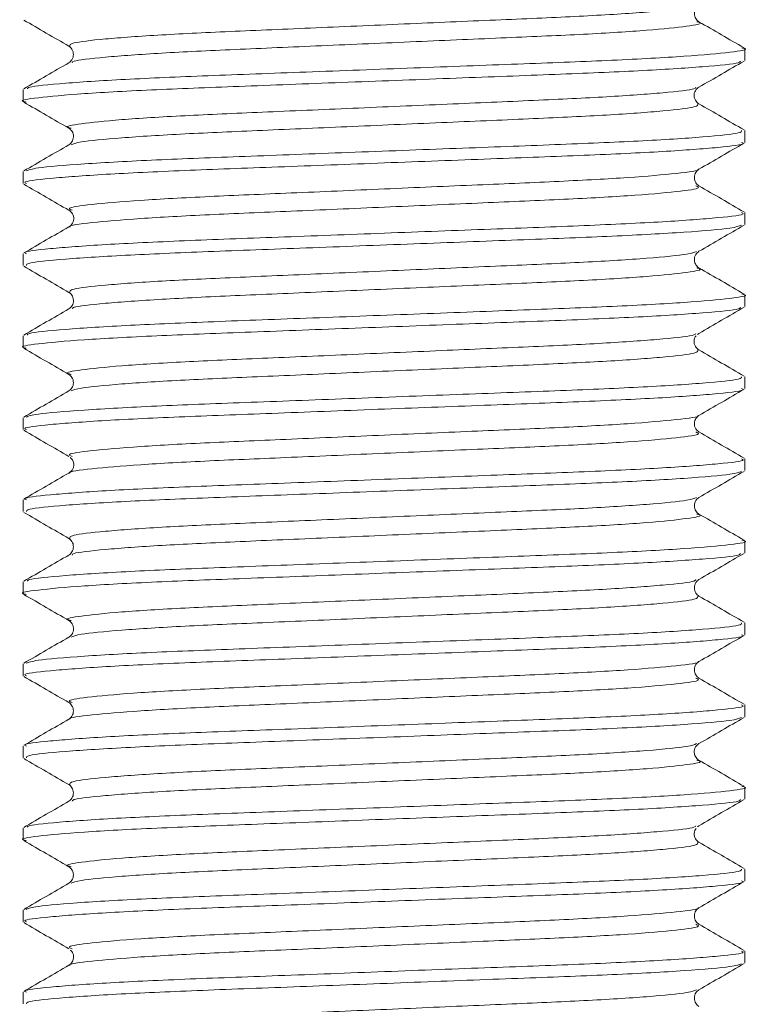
# Model space of a CAD drawing. Header units: millimetres. Extents: x 0 to 210, y 0 to 297.
# Tile 21 of 24: x 118 to 125, y 247 to 257. Entities that reach past the tile are written whole.
import ezdxf

# ---------------------------------------------------------------- set-up
doc = ezdxf.new("R2010")
doc.units = ezdxf.units.MM

msp = doc.modelspace()

# ---------------------------------------------------------------- linework, layer by layer
at = {"color": 179, "linetype": 'Continuous', "lineweight": 15}
for p, q in [((125.3169, 256.7525), (125.3169, 256.8726)), ((117.9835, 256.4561), (117.9835, 256.336)), ((125.3169, 255.9195), (125.3169, 256.0391)), ((117.9835, 255.6226), (117.9835, 255.5025)), ((125.3169, 255.086), (125.3169, 255.2061)), ((117.9835, 254.7891), (117.9835, 254.6695)), ((125.3169, 254.2525), (125.3169, 254.3726)), ((117.9835, 253.9561), (117.9835, 253.836)), ((124.8384, 253.9683), (124.8518, 253.9801)), ((125.3169, 253.4195), (125.3169, 253.5391)), ((117.9835, 253.1226), (117.9835, 253.0025)), ((125.3169, 252.586), (125.3169, 252.7061)), ((117.9835, 252.2891), (117.9835, 252.1695)), ((125.3169, 251.7525), (125.3169, 251.8726)), ((117.9835, 251.4561), (117.9835, 251.336)), ((125.3169, 250.9195), (125.3169, 251.0391)), ((117.9835, 250.6226), (117.9835, 250.5025)), ((125.3169, 250.086), (125.3169, 250.2061)), ((117.9835, 249.7891), (117.9835, 249.6695)), ((125.3169, 249.2525), (125.3169, 249.3726)), ((117.9835, 248.9561), (117.9835, 248.836)), ((124.8383, 248.9676), (124.8518, 248.9801)), ((125.3169, 248.4195), (125.3169, 248.5391)), ((117.9835, 248.1226), (117.9835, 248.0025)), ((125.3169, 247.586), (125.3169, 247.7061)), ((117.9835, 247.2891), (117.9835, 247.1695))]:
    msp.add_line(p, q, dxfattribs=at)
at = {"color": 179, "linetype": 'Continuous', "lineweight": 0}
for points, knots in [([(124.8281, 257.3132), (124.8065, 257.3038), (124.7558, 257.2818), (124.3542, 257.2431), (123.7181, 257.2025), (122.9015, 257.1676), (121.9767, 257.1275), (121.0159, 257.0857), (120.1198, 257.0477), (119.3525, 257.0116), (118.7837, 256.97), (118.453, 256.9303), (118.4574, 256.9074), (118.4595, 256.8967)], [0, 0, 0, 0, 0.070834, 0.166384, 0.261013, 0.35209, 0.446327, 0.541992, 0.634901, 0.726717, 0.822107, 0.917046, 1, 1, 1, 1]), ([(124.8288, 257.1454), (124.8405, 257.1427), (124.9046, 257.1274), (124.7535, 257.1002), (124.3638, 257.0584), (123.7157, 257.0177), (122.9021, 256.9829), (121.9765, 256.9428), (121.0158, 256.901), (120.1202, 256.863), (119.351, 256.8268), (118.7896, 256.7853), (118.4882, 256.7516), (118.4826, 256.7341), (118.481, 256.7289)], [0, 0, 0, 0, 0.020649, 0.113032, 0.208652, 0.30335, 0.394493, 0.488799, 0.584534, 0.67751, 0.769393, 0.864853, 0.959861, 1, 1, 1, 1]), ([(118.0274, 256.4636), (118.0291, 256.4691), (118.0348, 256.4869), (118.3809, 256.521), (119.0231, 256.5625), (119.9018, 256.5987), (120.9253, 256.6367), (122.0231, 256.6784), (123.0808, 256.7185), (124.0103, 256.7534), (124.7511, 256.794), (125.1956, 256.8359), (125.3687, 256.8628), (125.2978, 256.8777), (125.286, 256.8802)], [0, 0, 0, 0, 0.042612, 0.137592, 0.233023, 0.324881, 0.417831, 0.513537, 0.607815, 0.698934, 0.793604, 0.889195, 0.981553, 1, 1, 1, 1]), ([(125.2732, 256.7451), (125.2718, 256.7397), (125.2674, 256.722), (124.9244, 256.6881), (124.285, 256.6465), (123.408, 256.6103), (122.3856, 256.5724), (121.2881, 256.5306), (120.2295, 256.4905), (119.2984, 256.4556), (118.5554, 256.415), (118.1076, 256.3732), (117.9323, 256.3461), (118.003, 256.331), (118.0153, 256.3284)], [0, 0, 0, 0, 0.041739, 0.13669, 0.232134, 0.324028, 0.416929, 0.512625, 0.606934, 0.698044, 0.792681, 0.88828, 0.980685, 1, 1, 1, 1]), ([(124.8196, 256.4798), (124.8183, 256.4747), (124.8138, 256.4573), (124.5151, 256.4237), (123.9561, 256.3822), (123.1885, 256.346), (122.2938, 256.3081), (121.3333, 256.2663), (120.4069, 256.2261), (119.592, 256.1913), (118.942, 256.1507), (118.5493, 256.1089), (118.3964, 256.0814), (118.4602, 256.0661), (118.4723, 256.0632)], [0, 0, 0, 0, 0.039256, 0.134236, 0.229709, 0.321628, 0.414556, 0.51028, 0.604617, 0.695751, 0.790417, 0.886045, 0.978476, 1, 1, 1, 1]), ([(124.8399, 256.3119), (124.8426, 256.3014), (124.8486, 256.2786), (124.5211, 256.2391), (123.9546, 256.1974), (123.1889, 256.1612), (122.2937, 256.1233), (121.3332, 256.0815), (120.4076, 256.0414), (119.5896, 256.0065), (118.9513, 255.9659), (118.5464, 255.9271), (118.494, 255.905), (118.4715, 255.8954)], [0, 0, 0, 0, 0.082097, 0.177, 0.272396, 0.364242, 0.457095, 0.552743, 0.647004, 0.738066, 0.832655, 0.928207, 1, 1, 1, 1]), ([(118.0143, 255.6302), (118.0406, 255.64), (118.1006, 255.6625), (118.566, 255.7016), (119.2957, 255.7422), (120.2303, 255.7771), (121.2879, 255.8172), (122.3856, 255.859), (123.4082, 255.8969), (124.2841, 255.9331), (124.9278, 255.9747), (125.2846, 256.0112), (125.2837, 256.0313), (125.2834, 256.0391)], [0, 0, 0, 0, 0.075449, 0.172881, 0.269332, 0.362188, 0.458305, 0.555835, 0.650517, 0.744173, 0.841446, 0.938217, 1, 1, 1, 1]), ([(125.2839, 255.9195), (125.293, 255.9156), (125.3311, 255.8995), (125.0778, 255.8687), (124.5314, 255.8269), (123.7185, 255.7881), (122.7386, 255.7526), (121.656, 255.7112), (120.5728, 255.6699), (119.5914, 255.6343), (118.7764, 255.5956), (118.2268, 255.5538), (117.9706, 255.5228), (118.0079, 255.5065), (118.017, 255.5025)], [0, 0, 0, 0, 0.029681, 0.123555, 0.219319, 0.312779, 0.40427, 0.499495, 0.594743, 0.686263, 0.779678, 0.87544, 0.969355, 1, 1, 1, 1]), ([(124.8409, 255.6468), (124.8426, 255.6457), (124.8633, 255.6323), (124.6438, 255.6043), (124.1733, 255.5626), (123.4598, 255.5238), (122.6028, 255.4883), (121.6552, 255.4469), (120.7074, 255.4055), (119.8482, 255.37), (119.1362, 255.3312), (118.6503, 255.2894), (118.4201, 255.2555), (118.4648, 255.2366), (118.4807, 255.2298)], [0, 0, 0, 0, 0.008246, 0.102127, 0.197902, 0.29137, 0.382867, 0.478102, 0.57336, 0.664886, 0.758309, 0.854081, 0.948004, 1, 1, 1, 1]), ([(124.8195, 255.4788), (124.8355, 255.4722), (124.8812, 255.4534), (124.6538, 255.4197), (124.1706, 255.3778), (123.4605, 255.339), (122.6026, 255.3035), (121.6553, 255.2622), (120.7072, 255.2208), (119.8489, 255.1852), (119.1337, 255.1465), (118.6601, 255.1047), (118.4386, 255.0766), (118.4588, 255.0631), (118.4606, 255.0619)], [0, 0, 0, 0, 0.0510488, 0.1449303, 0.2407047, 0.3341725, 0.4256685, 0.5209032, 0.6161603, 0.7076863, 0.8011088, 0.8968806, 0.9908031, 1, 1, 1, 1]), ([(118.017, 254.7891), (118.0079, 254.7931), (117.9706, 254.8093), (118.2268, 254.8404), (118.7764, 254.8822), (119.5914, 254.9209), (120.5728, 254.9565), (121.656, 254.9978), (122.7386, 255.0392), (123.7185, 255.0747), (124.5314, 255.1135), (125.0778, 255.1553), (125.3311, 255.1861), (125.293, 255.2022), (125.2839, 255.2061)], [0, 0, 0, 0, 0.030645, 0.12456, 0.220322, 0.313737, 0.405257, 0.500505, 0.59573, 0.687221, 0.780681, 0.876445, 0.970319, 1, 1, 1, 1]), ([(125.285, 255.0784), (125.2599, 255.0687), (125.2019, 255.0464), (124.7407, 255.0075), (124.0136, 254.9669), (123.0807, 254.932), (122.024, 254.8919), (120.9261, 254.8501), (119.9022, 254.8121), (119.0245, 254.7759), (118.3779, 254.7344), (118.0174, 254.6977), (118.0168, 254.6775), (118.0165, 254.6695)], [0, 0, 0, 0, 0.074334, 0.171764, 0.268258, 0.36113, 0.45722, 0.554768, 0.649511, 0.743134, 0.8404, 0.937209, 1, 1, 1, 1]), ([(124.8279, 254.8131), (124.8064, 254.8038), (124.7559, 254.7818), (124.3546, 254.7431), (123.7186, 254.7025), (122.9021, 254.6676), (121.9773, 254.6275), (121.0165, 254.5858), (120.1203, 254.5478), (119.353, 254.5116), (118.784, 254.47), (118.453, 254.4303), (118.4574, 254.4074), (118.4594, 254.3967)], [0, 0, 0, 0, 0.070695, 0.166246, 0.26088, 0.351958, 0.446195, 0.541863, 0.634777, 0.726593, 0.821984, 0.916926, 1, 1, 1, 1]), ([(124.8288, 254.6454), (124.8405, 254.6427), (124.9046, 254.6274), (124.7537, 254.6002), (124.3641, 254.5584), (123.7162, 254.5178), (122.9027, 254.4829), (121.9772, 254.4428), (121.0165, 254.401), (120.1207, 254.363), (119.3514, 254.3268), (118.7899, 254.2853), (118.4883, 254.2516), (118.4826, 254.2341), (118.4809, 254.2288)], [0, 0, 0, 0, 0.020578, 0.112955, 0.208571, 0.303268, 0.394408, 0.488708, 0.58444, 0.677417, 0.769295, 0.86475, 0.959756, 1, 1, 1, 1]), ([(118.0273, 253.9635), (118.0291, 253.9691), (118.0349, 253.9869), (118.3813, 254.021), (119.0236, 254.0625), (119.9025, 254.0987), (120.926, 254.1367), (122.0238, 254.1785), (123.0815, 254.2186), (124.0109, 254.2534), (124.7515, 254.2941), (125.1958, 254.3359), (125.3688, 254.3628), (125.2978, 254.3777), (125.286, 254.3802)], [0, 0, 0, 0, 0.042714, 0.137692, 0.233119, 0.324971, 0.417922, 0.513626, 0.607899, 0.699015, 0.793684, 0.889271, 0.981623, 1, 1, 1, 1]), ([(125.2732, 254.2451), (125.2718, 254.2397), (125.2675, 254.222), (124.9247, 254.1881), (124.2855, 254.1466), (123.4086, 254.1103), (122.3863, 254.0724), (121.2888, 254.0306), (120.2302, 253.9905), (119.299, 253.9556), (118.5558, 253.915), (118.1077, 253.8732), (117.9324, 253.8461), (118.0031, 253.831), (118.0154, 253.8284)], [0, 0, 0, 0, 0.041646, 0.136596, 0.232042, 0.32394, 0.41684, 0.512536, 0.606849, 0.697959, 0.792596, 0.888197, 0.980607, 1, 1, 1, 1]), ([(124.8196, 253.9798), (124.8183, 253.9747), (124.8139, 253.9573), (124.5154, 253.9238), (123.9566, 253.8822), (123.189, 253.846), (122.2944, 253.8081), (121.334, 253.7663), (120.4075, 253.7262), (119.5925, 253.6913), (118.9424, 253.6507), (118.5495, 253.6089), (118.3964, 253.5815), (118.4603, 253.5661), (118.4724, 253.5632)], [0, 0, 0, 0, 0.039162, 0.1341416, 0.2296169, 0.3215405, 0.4144663, 0.5101922, 0.604533, 0.6956682, 0.7903332, 0.8859641, 0.9784, 1, 1, 1, 1]), ([(124.8398, 253.8119), (124.8426, 253.8013), (124.8486, 253.7786), (124.5214, 253.7391), (123.955, 253.6975), (123.1894, 253.6613), (122.2944, 253.6233), (121.3338, 253.5816), (120.4082, 253.5414), (119.5901, 253.5065), (118.9517, 253.466), (118.5466, 253.4272), (118.4941, 253.405), (118.4716, 253.3954)], [0, 0, 0, 0, 0.081968, 0.176881, 0.272289, 0.364148, 0.457008, 0.552667, 0.646941, 0.738012, 0.83261, 0.928174, 1, 1, 1, 1]), ([(118.0143, 253.1302), (118.0406, 253.14), (118.1008, 253.1625), (118.5664, 253.2016), (119.2963, 253.2422), (120.2309, 253.2771), (121.2887, 253.3172), (122.3863, 253.359), (123.4089, 253.3969), (124.2846, 253.4331), (124.9281, 253.4747), (125.2847, 253.5113), (125.2837, 253.5313), (125.2833, 253.5391)], [0, 0, 0, 0, 0.0754737, 0.1729106, 0.2693641, 0.3622241, 0.4583476, 0.5558812, 0.6505641, 0.7442267, 0.8415052, 0.938279, 1, 1, 1, 1]), ([(125.2839, 253.4195), (125.2931, 253.4157), (125.3312, 253.3996), (125.078, 253.3687), (124.5319, 253.3269), (123.7191, 253.2881), (122.7393, 253.2526), (121.6567, 253.2113), (120.5735, 253.1699), (119.592, 253.1343), (118.7769, 253.0956), (118.227, 253.0538), (117.9707, 253.0228), (118.0079, 253.0065), (118.0171, 253.0025)], [0, 0, 0, 0, 0.029619, 0.12349, 0.219254, 0.312718, 0.404206, 0.49943, 0.594679, 0.686201, 0.779613, 0.875375, 0.969292, 1, 1, 1, 1]), ([(124.841, 253.1467), (124.8427, 253.1457), (124.8633, 253.1323), (124.644, 253.1044), (124.1737, 253.0626), (123.4604, 253.0238), (122.6034, 252.9883), (121.6559, 252.9469), (120.708, 252.9056), (119.8487, 252.87), (119.1367, 252.8313), (118.6505, 252.7894), (118.4201, 252.7555), (118.4648, 252.7366), (118.4807, 252.7298)], [0, 0, 0, 0, 0.00817, 0.102047, 0.197821, 0.29129, 0.382783, 0.478015, 0.573272, 0.664799, 0.758217, 0.853987, 0.947911, 1, 1, 1, 1]), ([(124.8194, 252.9789), (124.8355, 252.9722), (124.8813, 252.9534), (124.6541, 252.9197), (124.171, 252.8779), (123.4611, 252.839), (122.6032, 252.8035), (121.656, 252.7622), (120.7078, 252.7208), (119.8494, 252.6853), (119.1341, 252.6465), (118.6604, 252.6048), (118.4387, 252.5766), (118.4588, 252.5631), (118.4606, 252.5619)], [0, 0, 0, 0, 0.051041, 0.144922, 0.240699, 0.334172, 0.425668, 0.520903, 0.616164, 0.707694, 0.801115, 0.896889, 0.990816, 1, 1, 1, 1]), ([(118.0171, 252.2891), (118.0079, 252.2931), (117.9707, 252.3094), (118.227, 252.3404), (118.7769, 252.3822), (119.592, 252.4209), (120.5735, 252.4565), (121.6567, 252.4979), (122.7393, 252.5392), (123.7191, 252.5747), (124.5319, 252.6135), (125.078, 252.6553), (125.3312, 252.6861), (125.2931, 252.7022), (125.2839, 252.7061)], [0, 0, 0, 0, 0.030708, 0.124625, 0.220387, 0.313799, 0.405321, 0.50057, 0.595794, 0.687282, 0.780746, 0.87651, 0.970381, 1, 1, 1, 1]), ([(125.285, 252.5784), (125.26, 252.5687), (125.2021, 252.5464), (124.7412, 252.5075), (124.0142, 252.4669), (123.0814, 252.432), (122.0247, 252.3919), (120.9268, 252.3501), (119.9029, 252.3121), (119.025, 252.276), (118.3783, 252.2344), (118.0176, 252.1977), (118.0168, 252.1775), (118.0165, 252.1695)], [0, 0, 0, 0, 0.074336, 0.171758, 0.268247, 0.361113, 0.457194, 0.554735, 0.649474, 0.743088, 0.840345, 0.937149, 1, 1, 1, 1]), ([(124.828, 252.3132), (124.8065, 252.3038), (124.7561, 252.2818), (124.355, 252.2432), (123.7191, 252.2025), (122.9027, 252.1677), (121.978, 252.1276), (121.0172, 252.0858), (120.1209, 252.0478), (119.3534, 252.0116), (118.7843, 251.97), (118.4531, 251.9303), (118.4574, 251.9074), (118.4594, 251.8967)], [0, 0, 0, 0, 0.070705, 0.166253, 0.260887, 0.351964, 0.446197, 0.541863, 0.634779, 0.72659, 0.821977, 0.91692, 1, 1, 1, 1]), ([(124.8289, 252.1454), (124.8405, 252.1427), (124.9047, 252.1274), (124.7538, 252.1002), (124.3645, 252.0584), (123.7167, 252.0178), (122.9033, 251.9829), (121.9778, 251.9428), (121.0171, 251.901), (120.1213, 251.863), (119.3519, 251.8269), (118.7902, 251.7854), (118.4884, 251.7516), (118.4827, 251.7341), (118.481, 251.7288)], [0, 0, 0, 0, 0.020491, 0.112867, 0.208484, 0.303185, 0.394327, 0.488627, 0.584361, 0.677343, 0.769219, 0.864675, 0.959685, 1, 1, 1, 1]), ([(118.0273, 251.4635), (118.0292, 251.4691), (118.0351, 251.4869), (118.3816, 251.521), (119.0241, 251.5625), (119.9031, 251.5987), (120.9268, 251.6367), (122.0245, 251.6785), (123.0822, 251.7186), (124.0114, 251.7535), (124.752, 251.7941), (125.196, 251.8359), (125.3688, 251.8628), (125.2979, 251.8777), (125.2861, 251.8802)], [0, 0, 0, 0, 0.042787, 0.137769, 0.233196, 0.325048, 0.418004, 0.51371, 0.607983, 0.699101, 0.793774, 0.889363, 0.981713, 1, 1, 1, 1]), ([(125.2732, 251.7451), (125.2719, 251.7397), (125.2676, 251.722), (124.9251, 251.6881), (124.286, 251.6466), (123.4093, 251.6104), (122.3871, 251.5724), (121.2896, 251.5307), (120.2309, 251.4905), (119.2995, 251.4556), (118.5562, 251.4151), (118.1079, 251.3732), (117.9324, 251.3461), (118.0031, 251.331), (118.0154, 251.3284)], [0, 0, 0, 0, 0.0416112, 0.1365586, 0.2320039, 0.3239032, 0.4167977, 0.5124917, 0.6068051, 0.6979138, 0.7925465, 0.888147, 0.9805587, 1, 1, 1, 1]), ([(124.8197, 251.4798), (124.8184, 251.4747), (124.814, 251.4574), (124.5157, 251.4238), (123.957, 251.3823), (123.1896, 251.346), (122.2951, 251.3081), (121.3346, 251.2663), (120.4081, 251.2262), (119.593, 251.1913), (118.9427, 251.1507), (118.5497, 251.1089), (118.3965, 251.0815), (118.4603, 251.0661), (118.4724, 251.0632)], [0, 0, 0, 0, 0.039128, 0.134104, 0.229579, 0.321503, 0.414424, 0.510147, 0.604488, 0.695621, 0.790282, 0.885912, 0.978349, 1, 1, 1, 1]), ([(124.8397, 251.3119), (124.8425, 251.3014), (124.8487, 251.2786), (124.5217, 251.2391), (123.9555, 251.1975), (123.19, 251.1613), (122.295, 251.1234), (121.3345, 251.0816), (120.4088, 251.0414), (119.5906, 251.0066), (118.952, 250.966), (118.5467, 250.9272), (118.4941, 250.905), (118.4715, 250.8954)], [0, 0, 0, 0, 0.081905, 0.176815, 0.272223, 0.364083, 0.456939, 0.552595, 0.646871, 0.73794, 0.832535, 0.928098, 1, 1, 1, 1]), ([(118.0143, 250.6302), (118.0406, 250.64), (118.101, 250.6625), (118.5668, 250.7017), (119.2968, 250.7422), (120.2316, 250.7771), (121.2894, 250.8173), (122.3871, 250.859), (123.4095, 250.8969), (124.2852, 250.9332), (124.9285, 250.9748), (125.2848, 251.0113), (125.2837, 251.0313), (125.2833, 251.0391)], [0, 0, 0, 0, 0.07555, 0.172987, 0.269437, 0.362296, 0.45842, 0.555952, 0.650631, 0.744295, 0.841573, 0.938344, 1, 1, 1, 1]), ([(125.284, 250.9195), (125.2931, 250.9157), (125.3313, 250.8996), (125.0783, 250.8688), (124.5324, 250.827), (123.7197, 250.7881), (122.74, 250.7526), (121.6575, 250.7113), (120.5742, 250.6699), (119.5926, 250.6344), (118.7773, 250.5956), (118.2273, 250.5538), (117.9708, 250.5228), (118.0079, 250.5065), (118.0171, 250.5025)], [0, 0, 0, 0, 0.029557, 0.123425, 0.21919, 0.312656, 0.404142, 0.499365, 0.594615, 0.68614, 0.779549, 0.87531, 0.96923, 1, 1, 1, 1]), ([(124.8411, 250.6468), (124.8427, 250.6457), (124.8634, 250.6323), (124.6442, 250.6044), (124.1741, 250.5627), (123.4609, 250.5238), (122.6041, 250.4883), (121.6565, 250.447), (120.7086, 250.4056), (119.8493, 250.37), (119.1371, 250.3313), (118.6507, 250.2895), (118.4202, 250.2555), (118.4648, 250.2366), (118.4807, 250.2298)], [0, 0, 0, 0, 0.008113, 0.101989, 0.197764, 0.291238, 0.38273, 0.477962, 0.573222, 0.664752, 0.758169, 0.853941, 0.947868, 1, 1, 1, 1]), ([(124.8194, 250.4788), (124.8355, 250.4722), (124.8813, 250.4534), (124.6543, 250.4197), (124.1714, 250.3779), (123.4616, 250.3391), (122.6039, 250.3036), (121.6566, 250.2622), (120.7084, 250.2208), (119.8499, 250.1853), (119.1345, 250.1465), (118.6606, 250.1048), (118.4388, 250.0766), (118.4589, 250.0631), (118.4607, 250.0619)], [0, 0, 0, 0, 0.050932, 0.144807, 0.240581, 0.334053, 0.425545, 0.520775, 0.616034, 0.707563, 0.800979, 0.89675, 0.990676, 1, 1, 1, 1]), ([(118.0171, 249.7891), (118.0079, 249.7931), (117.9708, 249.8094), (118.2273, 249.8404), (118.7773, 249.8822), (119.5926, 249.921), (120.5742, 249.9565), (121.6575, 249.9979), (122.74, 250.0392), (123.7197, 250.0747), (124.5324, 250.1136), (125.0783, 250.1554), (125.3313, 250.1862), (125.2931, 250.2023), (125.284, 250.2061)], [0, 0, 0, 0, 0.03077, 0.12469, 0.220451, 0.31386, 0.405384, 0.500635, 0.595858, 0.687344, 0.78081, 0.876575, 0.970443, 1, 1, 1, 1]), ([(125.285, 250.0784), (125.26, 250.0688), (125.2023, 250.0465), (124.7416, 250.0075), (124.0148, 249.9669), (123.0821, 249.932), (122.0255, 249.8919), (120.9275, 249.8502), (119.9035, 249.8121), (119.0255, 249.776), (118.3786, 249.7344), (118.0177, 249.6977), (118.0168, 249.6775), (118.0164, 249.6695)], [0, 0, 0, 0, 0.074307, 0.171724, 0.268211, 0.361074, 0.457149, 0.554687, 0.649425, 0.743032, 0.840285, 0.937087, 1, 1, 1, 1]), ([(124.828, 249.8132), (124.8066, 249.8038), (124.7562, 249.7818), (124.3553, 249.7432), (123.7196, 249.7026), (122.9033, 249.6677), (121.9786, 249.6276), (121.0178, 249.5858), (120.1215, 249.5478), (119.3539, 249.5117), (118.7846, 249.4701), (118.4531, 249.4304), (118.4573, 249.4074), (118.4592, 249.3967)], [0, 0, 0, 0, 0.0706676, 0.1662057, 0.2608314, 0.3518995, 0.4461199, 0.5417766, 0.6346858, 0.7264845, 0.8218611, 0.9167956, 1, 1, 1, 1]), ([(124.8289, 249.6454), (124.8405, 249.6427), (124.9047, 249.6274), (124.754, 249.6003), (124.3649, 249.5585), (123.7172, 249.5178), (122.9039, 249.4829), (121.9785, 249.4428), (121.0177, 249.4011), (120.1219, 249.3631), (119.3524, 249.3269), (118.7905, 249.2854), (118.4886, 249.2516), (118.4827, 249.2341), (118.481, 249.2289)], [0, 0, 0, 0, 0.0204707, 0.1128443, 0.2084619, 0.3031664, 0.3943105, 0.4886093, 0.5843457, 0.6773322, 0.7692075, 0.8646635, 0.959677, 1, 1, 1, 1]), ([(118.0274, 248.9636), (118.0292, 248.9691), (118.0352, 248.9869), (118.382, 249.0211), (119.0247, 249.0626), (119.9038, 249.0987), (120.9275, 249.1367), (122.0253, 249.1785), (123.0828, 249.2186), (124.012, 249.2535), (124.7524, 249.2941), (125.1962, 249.3359), (125.3689, 249.3628), (125.2979, 249.3778), (125.2861, 249.3802)], [0, 0, 0, 0, 0.042795, 0.13778, 0.233207, 0.325057, 0.418018, 0.513725, 0.607997, 0.699117, 0.793793, 0.889382, 0.98173, 1, 1, 1, 1]), ([(125.2732, 249.2451), (125.2719, 249.2397), (125.2677, 249.2221), (124.9254, 249.1882), (124.2866, 249.1466), (123.4099, 249.1104), (122.3878, 249.0725), (121.2903, 249.0307), (120.2316, 248.9905), (119.3001, 248.9557), (118.5567, 248.9151), (118.1081, 248.8733), (117.9325, 248.8461), (118.0032, 248.831), (118.0155, 248.8284)], [0, 0, 0, 0, 0.041504, 0.136452, 0.2319, 0.323804, 0.416697, 0.512392, 0.606709, 0.697819, 0.792452, 0.888055, 0.980472, 1, 1, 1, 1]), ([(124.8196, 248.9798), (124.8184, 248.9747), (124.8141, 248.9574), (124.516, 248.9238), (123.9575, 248.8823), (123.1902, 248.846), (122.2957, 248.8081), (121.3353, 248.7664), (120.4087, 248.7262), (119.5935, 248.6913), (118.9431, 248.6508), (118.5498, 248.6089), (118.3965, 248.5815), (118.4603, 248.5661), (118.4725, 248.5632)], [0, 0, 0, 0, 0.039018, 0.133994, 0.229472, 0.321401, 0.414321, 0.510046, 0.604391, 0.695526, 0.790187, 0.88582, 0.978262, 1, 1, 1, 1]), ([(124.8396, 248.8119), (124.8425, 248.8014), (124.8488, 248.7786), (124.522, 248.7392), (123.956, 248.6975), (123.1906, 248.6613), (122.2956, 248.6234), (121.3351, 248.5816), (120.4094, 248.5415), (119.5911, 248.5066), (118.9524, 248.466), (118.5468, 248.4272), (118.4941, 248.405), (118.4714, 248.3954)], [0, 0, 0, 0, 0.081869, 0.176772, 0.272176, 0.364034, 0.456881, 0.552532, 0.646804, 0.737868, 0.832456, 0.928014, 1, 1, 1, 1]), ([(118.0142, 248.1302), (118.0406, 248.14), (118.1011, 248.1626), (118.5672, 248.2017), (119.2974, 248.2423), (120.2323, 248.2771), (121.2901, 248.3173), (122.3878, 248.3591), (123.4102, 248.397), (124.2857, 248.4332), (124.9288, 248.4748), (125.2849, 248.5113), (125.2837, 248.5313), (125.2833, 248.5391)], [0, 0, 0, 0, 0.075641, 0.173076, 0.269522, 0.362377, 0.458502, 0.55603, 0.650703, 0.744367, 0.841644, 0.938411, 1, 1, 1, 1]), ([(125.284, 248.4195), (125.2931, 248.4157), (125.3314, 248.3996), (125.0786, 248.3688), (124.5329, 248.327), (123.7203, 248.2882), (122.7407, 248.2527), (121.6582, 248.2113), (120.5749, 248.17), (119.5932, 248.1344), (118.7778, 248.0957), (118.2276, 248.0539), (117.9709, 248.0228), (118.008, 248.0066), (118.0171, 248.0025)], [0, 0, 0, 0, 0.029494, 0.12336, 0.219125, 0.312594, 0.404078, 0.4993, 0.594552, 0.686078, 0.779484, 0.875246, 0.969168, 1, 1, 1, 1]), ([(124.8411, 248.1467), (124.8428, 248.1457), (124.8635, 248.1324), (124.6445, 248.1044), (124.1745, 248.0627), (123.4615, 248.0238), (122.6047, 247.9883), (121.6572, 247.947), (120.7092, 247.9056), (119.8498, 247.8701), (119.1375, 247.8313), (118.651, 247.7895), (118.4202, 247.7556), (118.4648, 247.7366), (118.4807, 247.7298)], [0, 0, 0, 0, 0.008039, 0.101912, 0.197686, 0.291162, 0.382652, 0.477882, 0.573143, 0.664674, 0.758087, 0.853858, 0.947788, 1, 1, 1, 1]), ([(124.8194, 247.9788), (124.8355, 247.9722), (124.8814, 247.9534), (124.6545, 247.9197), (124.1719, 247.8779), (123.4621, 247.8391), (122.6045, 247.8036), (121.6573, 247.7622), (120.709, 247.7209), (119.8505, 247.6853), (119.1349, 247.6466), (118.6608, 247.6048), (118.4389, 247.5766), (118.459, 247.5631), (118.4608, 247.5619)], [0, 0, 0, 0, 0.0508641, 0.1447375, 0.2405121, 0.3339884, 0.4254785, 0.5207088, 0.6159699, 0.7075017, 0.8009152, 0.8966863, 0.9906165, 1, 1, 1, 1]), ([(118.0171, 247.2891), (118.008, 247.2931), (117.9709, 247.3094), (118.2276, 247.3404), (118.7778, 247.3822), (119.5932, 247.421), (120.5749, 247.4565), (121.6582, 247.4979), (122.7407, 247.5393), (123.7203, 247.5747), (124.5329, 247.6136), (125.0786, 247.6554), (125.3314, 247.6862), (125.2931, 247.7023), (125.284, 247.7061)], [0, 0, 0, 0, 0.030832, 0.124754, 0.220516, 0.313922, 0.405448, 0.5007, 0.595922, 0.687406, 0.780875, 0.87664, 0.970506, 1, 1, 1, 1]), ([(125.2849, 247.5784), (125.26, 247.5688), (125.2024, 247.5465), (124.742, 247.5076), (124.0153, 247.4669), (123.0828, 247.432), (122.0262, 247.392), (120.9282, 247.3502), (119.9042, 247.3122), (119.0261, 247.276), (118.379, 247.2345), (118.0178, 247.1977), (118.0168, 247.1775), (118.0164, 247.1695)], [0, 0, 0, 0, 0.074204, 0.171624, 0.268118, 0.360985, 0.457061, 0.554603, 0.649349, 0.742957, 0.840212, 0.93702, 1, 1, 1, 1]), ([(124.8279, 247.3132), (124.8066, 247.3038), (124.7563, 247.2818), (124.3557, 247.2432), (123.7201, 247.2026), (122.9039, 247.1677), (121.9793, 247.1276), (121.0184, 247.0859), (120.122, 247.0478), (119.3543, 247.0117), (118.7849, 246.9701), (118.4533, 246.9304), (118.4573, 246.9075), (118.4592, 246.8967)], [0, 0, 0, 0, 0.070574, 0.166122, 0.260759, 0.351838, 0.446066, 0.541733, 0.634656, 0.726461, 0.821847, 0.916793, 1, 1, 1, 1])]:
    msp.add_open_spline(points, degree=3, knots=knots, dxfattribs=at)
at = {"color": 179, "linetype": 'Continuous', "lineweight": 15}
for points, knots in [([(124.8523, 257.1449), (124.8407, 257.1537), (124.8174, 257.1714), (124.7998, 257.2293), (124.8175, 257.2873), (124.8407, 257.305), (124.8523, 257.3137)], [0, 0, 0, 0, 0.2483064, 0.5000047, 0.7516983, 1, 1, 1, 1]), ([(117.9897, 257.1623), (118.0662, 257.118), (118.2192, 257.0295), (118.3721, 256.941), (118.4486, 256.8968)], [0, 0, 0, 0, 0.5000505, 1, 1, 1, 1]), ([(125.3107, 256.8797), (125.2342, 256.9239), (125.0812, 257.0124), (124.9283, 257.1009), (124.8518, 257.1452)], [0, 0, 0, 0, 0.50005, 1, 1, 1, 1]), ([(118.4483, 256.8969), (118.4598, 256.8882), (118.483, 256.8705), (118.5006, 256.8126), (118.4829, 256.7547), (118.4598, 256.7371), (118.4483, 256.7283)], [0, 0, 0, 0, 0.24841, 0.500014, 0.751603, 1, 1, 1, 1]), ([(118.4486, 256.7285), (118.3722, 256.6843), (118.2192, 256.5958), (118.0662, 256.5073), (117.9897, 256.463)], [0, 0, 0, 0, 0.499949, 1, 1, 1, 1]), ([(124.8518, 256.4801), (124.9283, 256.5244), (125.0812, 256.6129), (125.2342, 256.7014), (125.3107, 256.7456)], [0, 0, 0, 0, 0.499949, 1, 1, 1, 1]), ([(124.8516, 256.3119), (124.8436, 256.3158), (124.833, 256.321), (124.8089, 256.3573), (124.801, 256.3856), (124.8024, 256.416), (124.8134, 256.4437), (124.8306, 256.4658), (124.845, 256.4756), (124.8517, 256.4801)], [0, 0, 0, 0, 0.4776242, 0.6320431, 0.7461035, 0.8309555, 0.8969596, 0.9519449, 1, 1, 1, 1]), ([(117.9897, 256.3289), (118.0662, 256.2847), (118.2192, 256.1962), (118.3721, 256.1077), (118.4486, 256.0635)], [0, 0, 0, 0, 0.5000506, 1, 1, 1, 1]), ([(125.3107, 256.0464), (125.2342, 256.0906), (125.0812, 256.1791), (124.9282, 256.2676), (124.8517, 256.3119)], [0, 0, 0, 0, 0.500051, 1, 1, 1, 1]), ([(118.4488, 256.0633), (118.4609, 256.0538), (118.4866, 256.0335), (118.5008, 255.9714), (118.4785, 255.9166), (118.4593, 255.9028), (118.4489, 255.8953)], [0, 0, 0, 0, 0.195862, 0.418953, 0.685945, 1, 1, 1, 1]), ([(124.8518, 255.6468), (124.9283, 255.691), (125.0812, 255.7796), (125.2342, 255.868), (125.3107, 255.9123)], [0, 0, 0, 0, 0.499949, 1, 1, 1, 1]), ([(118.4486, 255.8952), (118.3721, 255.8509), (118.2191, 255.7624), (118.0662, 255.6739), (117.9897, 255.6297)], [0, 0, 0, 0, 0.499949, 1, 1, 1, 1]), ([(124.8518, 255.4785), (124.8404, 255.4872), (124.8174, 255.5048), (124.7998, 255.5627), (124.8174, 255.6205), (124.8404, 255.6381), (124.8518, 255.6468)], [0, 0, 0, 0, 0.248558, 0.500002, 0.751444, 1, 1, 1, 1]), ([(117.9897, 255.4956), (118.0662, 255.4514), (118.2191, 255.3629), (118.3721, 255.2744), (118.4486, 255.2301)], [0, 0, 0, 0, 0.500051, 1, 1, 1, 1]), ([(125.3107, 255.213), (125.2342, 255.2573), (125.0812, 255.3457), (124.9283, 255.4343), (124.8518, 255.4785)], [0, 0, 0, 0, 0.500051, 1, 1, 1, 1]), ([(118.4486, 255.2301), (118.4553, 255.2256), (118.4698, 255.2159), (118.4869, 255.1938), (118.4979, 255.1661), (118.4993, 255.1358), (118.4914, 255.1074), (118.4674, 255.071), (118.4567, 255.0658), (118.4486, 255.0618)], [0, 0, 0, 0, 0.048605, 0.104306, 0.171136, 0.256666, 0.37097, 0.524991, 1, 1, 1, 1]), ([(118.4486, 255.0618), (118.3721, 255.0176), (118.2192, 254.9291), (118.0662, 254.8406), (117.9897, 254.7964)], [0, 0, 0, 0, 0.499949, 1, 1, 1, 1]), ([(124.8517, 254.8134), (124.9282, 254.8577), (125.0812, 254.9462), (125.2342, 255.0347), (125.3107, 255.0789)], [0, 0, 0, 0, 0.4999494, 1, 1, 1, 1]), ([(124.8518, 254.6452), (124.8417, 254.6522), (124.8234, 254.6647), (124.7994, 254.7194), (124.8128, 254.7824), (124.8395, 254.8037), (124.8518, 254.8135)], [0, 0, 0, 0, 0.336214, 0.604191, 0.818376, 1, 1, 1, 1]), ([(117.9897, 254.6622), (118.0662, 254.618), (118.2192, 254.5295), (118.3722, 254.441), (118.4486, 254.3968)], [0, 0, 0, 0, 0.500051, 1, 1, 1, 1]), ([(125.3107, 254.3797), (125.2342, 254.4239), (125.0812, 254.5124), (124.9283, 254.6009), (124.8518, 254.6452)], [0, 0, 0, 0, 0.50005, 1, 1, 1, 1]), ([(118.4486, 254.3968), (118.4585, 254.3902), (118.4758, 254.3786), (118.5011, 254.3242), (118.4885, 254.2605), (118.461, 254.2385), (118.4486, 254.2285)], [0, 0, 0, 0, 0.353741, 0.62221, 0.829274, 1, 1, 1, 1]), ([(118.4486, 254.2285), (118.3721, 254.1843), (118.2192, 254.0958), (118.0662, 254.0073), (117.9897, 253.963)], [0, 0, 0, 0, 0.49995, 1, 1, 1, 1]), ([(124.8518, 253.9801), (124.9282, 254.0244), (125.0812, 254.1129), (125.2342, 254.2013), (125.3107, 254.2456)], [0, 0, 0, 0, 0.499949, 1, 1, 1, 1]), ([(124.8518, 253.8118), (124.845, 253.8164), (124.8305, 253.8261), (124.8132, 253.8483), (124.8021, 253.8763), (124.8007, 253.9067), (124.8089, 253.9353), (124.8172, 253.9471), (124.822, 253.954)], [0, 0, 0, 0, 0.092104, 0.196714, 0.321616, 0.48279, 0.701425, 1, 1, 1, 1]), ([(117.9897, 253.8289), (118.0662, 253.7847), (118.2192, 253.6962), (118.3721, 253.6077), (118.4486, 253.5635)], [0, 0, 0, 0, 0.50005, 1, 1, 1, 1]), ([(125.3107, 253.5464), (125.2342, 253.5906), (125.0812, 253.6791), (124.9283, 253.7676), (124.8518, 253.8118)], [0, 0, 0, 0, 0.50005, 1, 1, 1, 1]), ([(118.4486, 253.5635), (118.46, 253.5547), (118.483, 253.5372), (118.5006, 253.4793), (118.483, 253.4215), (118.46, 253.4039), (118.4486, 253.3952)], [0, 0, 0, 0, 0.248558, 0.500002, 0.751444, 1, 1, 1, 1]), ([(124.8518, 253.1468), (124.9283, 253.191), (125.0812, 253.2795), (125.2342, 253.368), (125.3107, 253.4123)], [0, 0, 0, 0, 0.49995, 1, 1, 1, 1]), ([(118.4486, 253.3952), (118.3721, 253.3509), (118.2192, 253.2624), (118.0662, 253.1739), (117.9897, 253.1297)], [0, 0, 0, 0, 0.4999495, 1, 1, 1, 1]), ([(124.8516, 252.9786), (124.8394, 252.9884), (124.8128, 253.0095), (124.7994, 253.0724), (124.8232, 253.1269), (124.8414, 253.1396), (124.8515, 253.1466)], [0, 0, 0, 0, 0.183299, 0.398522, 0.66672, 1, 1, 1, 1]), ([(117.9897, 252.9956), (118.0662, 252.9514), (118.2192, 252.8629), (118.3721, 252.7744), (118.4486, 252.7301)], [0, 0, 0, 0, 0.50005, 1, 1, 1, 1]), ([(125.3107, 252.713), (125.2342, 252.7573), (125.0812, 252.8458), (124.9282, 252.9343), (124.8518, 252.9785)], [0, 0, 0, 0, 0.500051, 1, 1, 1, 1]), ([(118.4621, 252.7184), (118.4666, 252.716), (118.4736, 252.7123), (118.4918, 252.6853), (118.5, 252.6573), (118.4988, 252.6301), (118.4922, 252.6102), (118.4839, 252.5939), (118.4699, 252.5761), (118.4554, 252.5664), (118.4486, 252.5618)], [0, 0, 0, 0, 0.346354, 0.545103, 0.688478, 0.792343, 0.834588, 0.872518, 0.939875, 1, 1, 1, 1]), ([(118.4487, 252.5619), (118.3722, 252.5176), (118.2192, 252.4291), (118.0662, 252.3406), (117.9897, 252.2964)], [0, 0, 0, 0, 0.4999494, 1, 1, 1, 1]), ([(124.8518, 252.3135), (124.9283, 252.3577), (125.0812, 252.4462), (125.2342, 252.5347), (125.3107, 252.5789)], [0, 0, 0, 0, 0.4999495, 1, 1, 1, 1]), ([(124.8521, 252.145), (124.8406, 252.1538), (124.8174, 252.1714), (124.7998, 252.2293), (124.8175, 252.2872), (124.8406, 252.3049), (124.8521, 252.3137)], [0, 0, 0, 0, 0.248394, 0.500013, 0.751618, 1, 1, 1, 1]), ([(117.9897, 252.1623), (118.0662, 252.118), (118.2192, 252.0295), (118.3721, 251.941), (118.4486, 251.8968)], [0, 0, 0, 0, 0.5000505, 1, 1, 1, 1]), ([(125.3107, 251.8797), (125.2342, 251.9239), (125.0812, 252.0124), (124.9283, 252.1009), (124.8518, 252.1452)], [0, 0, 0, 0, 0.500051, 1, 1, 1, 1]), ([(118.4482, 251.897), (118.4597, 251.8883), (118.4829, 251.8706), (118.5006, 251.8126), (118.4829, 251.7547), (118.4597, 251.737), (118.4481, 251.7282)], [0, 0, 0, 0, 0.2483233, 0.5000066, 0.7516833, 1, 1, 1, 1]), ([(118.4486, 251.7285), (118.3721, 251.6843), (118.2192, 251.5957), (118.0662, 251.5073), (117.9897, 251.463)], [0, 0, 0, 0, 0.499949, 1, 1, 1, 1]), ([(124.8518, 251.4801), (124.9283, 251.5244), (125.0812, 251.6129), (125.2342, 251.7014), (125.3107, 251.7456)], [0, 0, 0, 0, 0.49995, 1, 1, 1, 1]), ([(124.852, 251.3117), (124.8405, 251.3205), (124.8174, 251.3381), (124.7998, 251.396), (124.8174, 251.4538), (124.8404, 251.4714), (124.8519, 251.4802)], [0, 0, 0, 0, 0.2484774, 0.4999845, 0.751507, 1, 1, 1, 1]), ([(117.9897, 251.3289), (118.0662, 251.2847), (118.2192, 251.1962), (118.3721, 251.1077), (118.4486, 251.0635)], [0, 0, 0, 0, 0.500051, 1, 1, 1, 1]), ([(125.3107, 251.0464), (125.2342, 251.0906), (125.0812, 251.1791), (124.9283, 251.2676), (124.8518, 251.3118)], [0, 0, 0, 0, 0.500051, 1, 1, 1, 1]), ([(118.4488, 251.0634), (118.4616, 251.053), (118.4824, 251.0363), (118.4952, 251.0022), (118.4985, 250.9585), (118.4726, 250.9093), (118.4577, 250.9006), (118.4488, 250.8953)], [0, 0, 0, 0, 0.138908, 0.223995, 0.324693, 0.594242, 1, 1, 1, 1]), ([(124.8518, 250.6468), (124.9283, 250.691), (125.0812, 250.7796), (125.2342, 250.868), (125.3107, 250.9123)], [0, 0, 0, 0, 0.499949, 1, 1, 1, 1]), ([(118.4486, 250.8952), (118.3721, 250.8509), (118.2192, 250.7624), (118.0662, 250.6739), (117.9897, 250.6297)], [0, 0, 0, 0, 0.49995, 1, 1, 1, 1]), ([(124.8516, 250.4786), (124.8398, 250.4878), (124.8154, 250.5069), (124.7997, 250.5672), (124.8197, 250.6229), (124.8407, 250.6385), (124.8515, 250.6466)], [0, 0, 0, 0, 0.218575, 0.454995, 0.7173, 1, 1, 1, 1]), ([(117.9897, 250.4956), (118.0662, 250.4514), (118.2191, 250.3629), (118.3721, 250.2744), (118.4486, 250.2301)], [0, 0, 0, 0, 0.5000506, 1, 1, 1, 1]), ([(125.3107, 250.213), (125.2342, 250.2573), (125.0812, 250.3458), (124.9283, 250.4343), (124.8518, 250.4785)], [0, 0, 0, 0, 0.50005, 1, 1, 1, 1]), ([(118.4486, 250.2301), (118.46, 250.2214), (118.483, 250.2038), (118.5006, 250.146), (118.483, 250.0881), (118.46, 250.0706), (118.4486, 250.0619)], [0, 0, 0, 0, 0.2485573, 0.4999965, 0.7514392, 1, 1, 1, 1]), ([(118.4486, 250.0618), (118.3721, 250.0176), (118.2192, 249.9291), (118.0662, 249.8406), (117.9897, 249.7964)], [0, 0, 0, 0, 0.4999496, 1, 1, 1, 1]), ([(124.8518, 249.8135), (124.9283, 249.8577), (125.0813, 249.9462), (125.2342, 250.0347), (125.3107, 250.079)], [0, 0, 0, 0, 0.499949, 1, 1, 1, 1]), ([(124.8518, 249.6452), (124.843, 249.6502), (124.8285, 249.6584), (124.8016, 249.7076), (124.8049, 249.7518), (124.8177, 249.7859), (124.8388, 249.803), (124.8518, 249.8135)], [0, 0, 0, 0, 0.417377, 0.686499, 0.785063, 0.867414, 1, 1, 1, 1]), ([(117.9897, 249.6622), (118.0662, 249.618), (118.2192, 249.5295), (118.3722, 249.441), (118.4487, 249.3968)], [0, 0, 0, 0, 0.500051, 1, 1, 1, 1]), ([(125.3107, 249.3797), (125.2342, 249.4239), (125.0812, 249.5124), (124.9283, 249.6009), (124.8518, 249.6452)], [0, 0, 0, 0, 0.50005, 1, 1, 1, 1]), ([(118.4486, 249.3968), (118.4599, 249.3882), (118.4823, 249.3712), (118.5006, 249.314), (118.4836, 249.2554), (118.4601, 249.2374), (118.4486, 249.2285)], [0, 0, 0, 0, 0.257992, 0.513167, 0.760537, 1, 1, 1, 1]), ([(118.4486, 249.2285), (118.3722, 249.1843), (118.2192, 249.0958), (118.0662, 249.0073), (117.9897, 248.963)], [0, 0, 0, 0, 0.4999494, 1, 1, 1, 1]), ([(124.8518, 248.9801), (124.9282, 249.0244), (125.0812, 249.1129), (125.2342, 249.2013), (125.3107, 249.2456)], [0, 0, 0, 0, 0.499949, 1, 1, 1, 1]), ([(124.8518, 248.8118), (124.8453, 248.8162), (124.8315, 248.8256), (124.815, 248.8471), (124.8043, 248.8738), (124.8016, 248.9195), (124.8134, 248.9385), (124.8221, 248.9526)], [0, 0, 0, 0, 0.102998, 0.220391, 0.358884, 0.527256, 1, 1, 1, 1]), ([(117.9897, 248.8289), (118.0662, 248.7847), (118.2192, 248.6962), (118.3721, 248.6077), (118.4486, 248.5635)], [0, 0, 0, 0, 0.50005, 1, 1, 1, 1]), ([(125.3107, 248.5464), (125.234, 248.5907), (125.0811, 248.6792), (124.9281, 248.7677), (124.8518, 248.8118)], [0, 0, 0, 0, 0.500975, 1, 1, 1, 1]), ([(118.4486, 248.5634), (118.46, 248.5547), (118.483, 248.5372), (118.5006, 248.4793), (118.483, 248.4215), (118.46, 248.4039), (118.4486, 248.3952)], [0, 0, 0, 0, 0.24856, 0.500003, 0.751443, 1, 1, 1, 1]), ([(124.8518, 248.1468), (124.9283, 248.191), (125.0812, 248.2795), (125.2342, 248.368), (125.3107, 248.4123)], [0, 0, 0, 0, 0.49995, 1, 1, 1, 1]), ([(118.4486, 248.3952), (118.3721, 248.3509), (118.2191, 248.2624), (118.0662, 248.1739), (117.9897, 248.1297)], [0, 0, 0, 0, 0.499949, 1, 1, 1, 1]), ([(124.8515, 247.9787), (124.8404, 247.9871), (124.8183, 248.0039), (124.7998, 248.0607), (124.8165, 248.1196), (124.84, 248.1378), (124.8515, 248.1467)], [0, 0, 0, 0, 0.262274, 0.518822, 0.764243, 1, 1, 1, 1]), ([(117.9897, 247.9956), (118.0662, 247.9514), (118.2192, 247.8629), (118.3721, 247.7744), (118.4486, 247.7301)], [0, 0, 0, 0, 0.5000505, 1, 1, 1, 1]), ([(125.3107, 247.713), (125.2342, 247.7573), (125.0812, 247.8457), (124.9283, 247.9343), (124.8518, 247.9785)], [0, 0, 0, 0, 0.500051, 1, 1, 1, 1]), ([(118.4622, 247.7174), (118.4671, 247.7142), (118.4776, 247.7073), (118.4989, 247.6679), (118.4957, 247.6238), (118.483, 247.5896), (118.4618, 247.5725), (118.4487, 247.5619)], [0, 0, 0, 0, 0.285295, 0.618781, 0.739545, 0.839766, 1, 1, 1, 1]), ([(118.4486, 247.5618), (118.3721, 247.5176), (118.2192, 247.4291), (118.0662, 247.3406), (117.9897, 247.2964)], [0, 0, 0, 0, 0.49995, 1, 1, 1, 1]), ([(124.8518, 247.3135), (124.9283, 247.3577), (125.0812, 247.4462), (125.2342, 247.5347), (125.3107, 247.5789)], [0, 0, 0, 0, 0.49995, 1, 1, 1, 1]), ([(124.8519, 247.1451), (124.8405, 247.1538), (124.8174, 247.1715), (124.7998, 247.2293), (124.8174, 247.2872), (124.8405, 247.3048), (124.852, 247.3136)], [0, 0, 0, 0, 0.248477, 0.500016, 0.751539, 1, 1, 1, 1])]:
    msp.add_open_spline(points, degree=3, knots=knots, dxfattribs=at)

doc.saveas('drawing.dxf')
